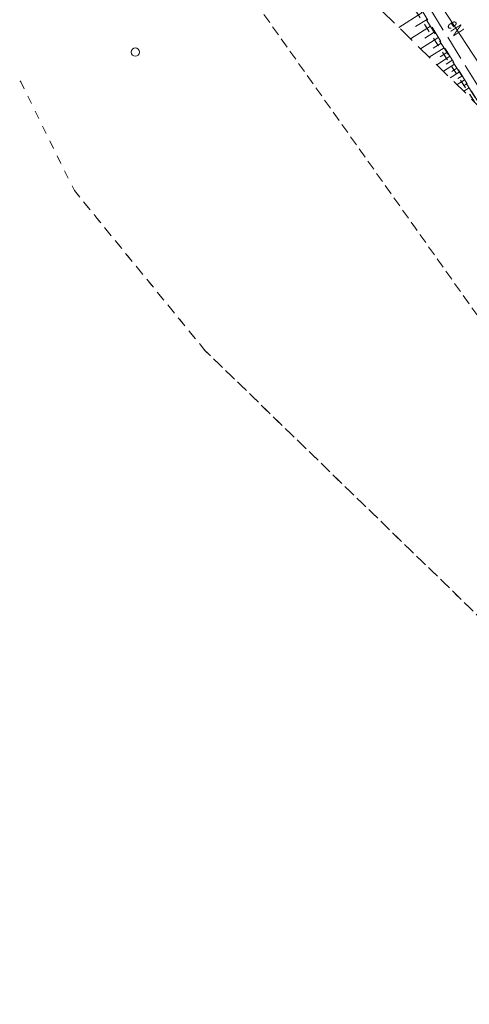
# Model space of a CAD drawing. Header units: metres. Extents: x 6541766 to 6542178, y 5894743 to 5895314.
# Tile 6 of 77: x 6541766 to 6541793, y 5894983 to 5895042. Entities that reach past the tile are written whole.
import ezdxf
from ezdxf.enums import TextEntityAlignment as Align

# ---------------------------------------------------------------- set-up
doc = ezdxf.new("R2010")
doc.units = ezdxf.units.M
for name, pattern in [('0.5_0.5', [1, 0.5, -0.5]), ('1.0_0.5', [1.5, 1, -0.5]), ('1.5_0.5', [2, 1.5, -0.5]), ('2', [0.9, 0.6, -0.3]), ('egug-500', [1, 0.5, -0.5])]:
    doc.linetypes.add(name, pattern=pattern)
for name, color, linetype in [('000 Inne (niezydentyfikowane)', 7, 'Continuous'), ('218-kontur użytku gruntowego', 7, 'Continuous'), ('219-działka ewidencyjna', 7, 'Continuous'), ('chodnik', 7, 'Continuous'), ('przewód elektroenergetyczny podziemny', 7, 'Continuous'), ('przewód elektroenergetyczny podziemny - ob. projektowany', 7, 'Continuous'), ('przewód elektroenergetyczny podziemny-Atr1', 7, 'Continuous'), ('skarpa nieumocniona', 7, 'Continuous'), ('Zakres', 7, 'Continuous')]:
    doc.layers.add(name, color=color, linetype=linetype)
doc.layers.add('_dr_ścieki kd', color=36, linetype='Continuous', lineweight=30)
doc.layers.add('IE - podklad', color=8, linetype='Continuous', lineweight=9)

# ---------------------------------------------------------------- blocks, each defined once
blk = doc.blocks.new('blok - sanitarne pzt chelmza ng')
at = {"layer": 'przewód elektroenergetyczny podziemny', "color": 1, "linetype": 'Continuous', "lineweight": 9}
blk.add_line((6542296.02, 5895036.08), (6542286.05, 5895051.42), dxfattribs=at)
at = {"layer": 'przewód elektroenergetyczny podziemny - ob. projektowany', "color": 1, "linetype": '1.5_0.5', "lineweight": 9}
blk.add_line((6542285.402, 5895051.577), (6542294.05, 5895037.64), dxfattribs=at)
at = {"layer": 'przewód elektroenergetyczny podziemny-Atr1', "color": 1, "lineweight": 9, "width": 0.667}
blk.add_text('eN', height=0.75, rotation=303.021, dxfattribs=at).set_placement((6542291.97, 5895042.32), align=Align.MIDDLE_LEFT)
blk.add_text('eN', height=0.75, rotation=303.021, dxfattribs=at).set_placement((6542291.97, 5895042.32), align=Align.MIDDLE_LEFT)
blk = doc.blocks.new('blok - podklad szary rfqfqw')
at = {"color": 8, "linetype": 'Continuous', "lineweight": 9}
blk.add_circle((6541772.97, 5895040.49), 0.25, dxfattribs=at)
at = {"color": 8, "linetype": 'Continuous', "lineweight": 9, "extrusion": (0, 0, -1)}
for points in [[(-6541766.038, 5895038.708), (-6541766.038, 5895038.772), (-6541766.025, 5895038.74)], [(-6541766.038, 5895038.772), (-6541766.07, 5895038.695), (-6541766.07, 5895038.785)], [(-6541766.038, 5895038.772), (-6541766.038, 5895038.708), (-6541766.07, 5895038.695)], [(-6541766.07, 5895038.785), (-6541766.07, 5895038.695), (-6541766.102, 5895038.708)], [(-6541766.07, 5895038.785), (-6541766.102, 5895038.708), (-6541766.102, 5895038.772)], [(-6541766.102, 5895038.772), (-6541766.102, 5895038.708), (-6541766.115, 5895038.74)], [(-6541777.098, 5895022.558), (-6541777.098, 5895022.622), (-6541777.085, 5895022.59)], [(-6541777.098, 5895022.622), (-6541777.13, 5895022.545), (-6541777.13, 5895022.635)], [(-6541777.098, 5895022.622), (-6541777.098, 5895022.558), (-6541777.13, 5895022.545)], [(-6541777.13, 5895022.635), (-6541777.13, 5895022.545), (-6541777.162, 5895022.558)], [(-6541777.13, 5895022.635), (-6541777.162, 5895022.558), (-6541777.162, 5895022.622)], [(-6541777.162, 5895022.622), (-6541777.162, 5895022.558), (-6541777.175, 5895022.59)]]:
    blk.add_solid(points, dxfattribs=at)
at = {"layer": '000 Inne (niezydentyfikowane)', "color": 8, "linetype": 'Continuous', "lineweight": 9}
for p, q in [((6541790.18, 5895042.85), (6541788.79, 5895041.97)), ((6541790.45, 5895042.43), (6541789.8, 5895042.02)), ((6541790.69, 5895042.04), (6541789.49, 5895041.28)), ((6541791.13, 5895041.34), (6541790.1, 5895040.69)), ((6541790.92, 5895041.68), (6541790.36, 5895041.33)), ((6541791.51, 5895040.74), (6541790.62, 5895040.18)), ((6541791.33, 5895041.03), (6541790.85, 5895040.73)), ((6541791.84, 5895040.22), (6541791.07, 5895039.73)), ((6541791.68, 5895040.47), (6541791.27, 5895040.21)), ((6541792.13, 5895039.76), (6541791.47, 5895039.34)), ((6541791.98, 5895039.98), (6541791.63, 5895039.76)), ((6541792.27, 5895039.52), (6541791.97, 5895039.33)), ((6541792.42, 5895039.29), (6541791.88, 5895038.94)), ((6541792.57, 5895039.05), (6541792.33, 5895038.9)), ((6541792.72, 5895038.81), (6541792.29, 5895038.54)), ((6541792.87, 5895038.58), (6541792.68, 5895038.46)), ((6541793.02, 5895038.34), (6541792.69, 5895038.14))]:
    blk.add_line(p, q, dxfattribs=at)
at = {"layer": '218-kontur użytku gruntowego', "color": 8, "linetype": 'egug-500', "lineweight": 9}
for p, q in [((6541785.98, 5895048.88), (6541806.38, 5895017.36)), ((6541806.38, 5895017.36), (6541785.98, 5895048.88)), ((6541766.07, 5895038.74), (6541769.31, 5895032.17)), ((6541777.13, 5895022.59), (6541769.31, 5895032.17)), ((6541769.31, 5895032.17), (6541777.13, 5895022.59)), ((6541795.95, 5895004.29), (6541777.13, 5895022.59)), ((6541777.13, 5895022.59), (6541795.95, 5895004.29))]:
    blk.add_line(p, q, dxfattribs=at)
at = {"layer": '219-działka ewidencyjna', "color": 8, "linetype": '0.5_0.5', "lineweight": 9}
for p, q in [((6541806.38, 5895017.36), (6541785.98, 5895048.88)), ((6541795.95, 5895004.29), (6541777.13, 5895022.59))]:
    blk.add_line(p, q, dxfattribs=at)
at = {"layer": 'chodnik', "color": 8, "linetype": '1.0_0.5', "lineweight": 9}
blk.add_line((6541788.44, 5895045.82), (6541793.88, 5895036.97), dxfattribs=at)
at = {"layer": 'skarpa nieumocniona', "color": 8, "linetype": '1.0_0.5', "lineweight": 9}
for p, q in [((6541784.85, 5895051.33), (6541793.88, 5895036.97)), ((6541784.85, 5895051.33), (6541793.88, 5895036.97)), ((6541793.88, 5895036.97), (6541783.44, 5895047.24)), ((6541793.88, 5895036.97), (6541783.44, 5895047.24))]:
    blk.add_line(p, q, dxfattribs=at)
at = {"layer": 'Zakres', "color": 8, "linetype": '2', "lineweight": 9}
blk.add_line((6541777.05, 5895047.89), (6541830.67, 5894972.22), dxfattribs=at)
blk.add_line((6541777.05, 5895047.89), (6541830.67, 5894972.22), dxfattribs=at)
blk.add_line((6541777.05, 5895047.89), (6541830.67, 5894972.22), dxfattribs=at)
blk.add_line((6541777.05, 5895047.89), (6541830.67, 5894972.22), dxfattribs=at)

msp = doc.modelspace()

# ---------------------------------------------------------------- block references
at = {"layer": '_dr_ścieki kd', "lineweight": 9}
msp.add_blockref('blok - sanitarne pzt chelmza ng', (-500, 0), dxfattribs=at)
at = {"layer": 'IE - podklad'}
msp.add_blockref('blok - podklad szary rfqfqw', (0, 0), dxfattribs=at)

doc.saveas('drawing.dxf')
